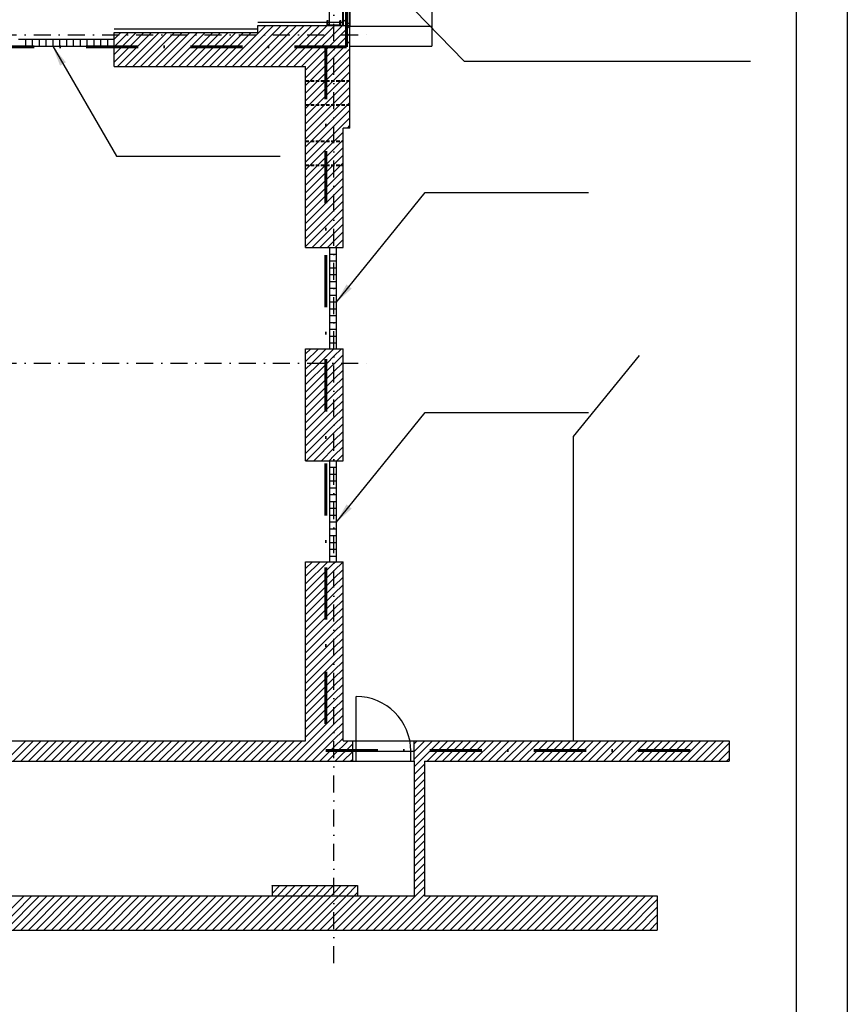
# Model space of a CAD drawing. Header units: millimetres. Extents: x 2886542 to 7567581, y -792623 to 134766.
# Tile 227 of 256: x 4802816 to 4814929, y -362280 to -347867. Entities that reach past the tile are written whole.
import ezdxf

# ---------------------------------------------------------------- set-up
doc = ezdxf.new("R2010")
doc.units = ezdxf.units.MM
for name, pattern in [('DASHDOT', [1, 0.5, -0.25, 0, -0.25]), ('DASHDOTX2', [50.8, 25.4, -12.7, 0, -12.7]), ('DASHED', [0.75, 0.5, -0.25])]:
    doc.linetypes.add(name, pattern=pattern)
for name, color, linetype, lineweight in [('CKPROSTUPY_NADROVINOU', 7, 'DASHDOT', 25), ('IN_NS_TLUSTA', 1, 'Continuous', 40), ('Text obecně', 7, 'Continuous', 25)]:
    doc.layers.add(name, color=color, linetype=linetype, lineweight=lineweight)
doc.layers.add('IN_NS_VYPLNE OTVORU', color=16, linetype='Continuous')
doc.layers.add('požárničina', color=10, linetype='Continuous')
doc.styles.add('ROMANT', font='romant')
doc.linetypes.add('HRANICE2', pattern='A,6.35,-2.54,[132,ltypeshp.shx,S=2.54,R=0,X=-2.54,Y=0],-2.54,25.4', length=36.83)
doc.dimstyles.new('úhlová', dxfattribs={"dimscale": 0.2, "dimtxt": 2.5, "dimasz": 1.5, "dimexe": 0, "dimexo": 3, "dimgap": 1, "dimtad": 1, "dimdec": 0, "dimzin": 0, "dimdsep": 46, "dimtxsty": 'ROMANT', "dimcen": 5, "dimclrd": 256, "dimclre": 256, "dimclrt": 7, "dimadec": 1, "dimazin": 0, "dimtfac": 1, "dimtdec": 0, "dimtix": 1, "dimtmove": 2, "dimatfit": 3, "dimfxl": 0, "dimtvp": 2, "dimtolj": 1, "dimtzin": 0, "dimarcsym": 0})

msp = doc.modelspace()

# ---------------------------------------------------------------- linework, layer by layer
at = {"layer": 'CKPROSTUPY_NADROVINOU', "color": 0, "ltscale": 500}
for p, q in [((4807415.4, -361679.5), (4807415.4, -334462.1)), ((4743509.4, -348088.4), (4807982.6, -348088.4)), ((4743509.4, -352893.4), (4807982.6, -352893.4))]:
    msp.add_line(p, q, dxfattribs=at)
at = {"layer": 'IN_NS_TLUSTA', "color": 0}
for p, q in [((4807550.4, -347953.4), (4807550.4, -347183.4)), ((4807650.4, -347953.4), (4807650.4, -347183.4))]:
    msp.add_line(p, q, dxfattribs=at)
at = {"layer": 'IN_NS_TLUSTA', "color": 0, "linetype": 'DASHED', "ltscale": 100}
for p, q in [((4807000.4, -348761.6, -162), (4807650.4, -348761.6)), ((4807000.4, -349111.6, -162), (4807650.4, -349111.6)), ((4807000.4, -349646.6, -162), (4807550.4, -349646.6, -162)), ((4807000.4, -349996.6, -162), (4807550.4, -349996.6, -162))]:
    msp.add_line(p, q, dxfattribs=at)
at = {"layer": 'IN_NS_VYPLNE OTVORU', "color": 0}
for p, q in [((4808850.4, -345093.4), (4808850.4, -348253.4)), ((4807350.4, -347953.4), (4807350.4, -347233.4)), ((4807315.4, -347953.4), (4807315.4, -347878.4)), ((4807315.4, -347878.4), (4807320.9, -347878.4)), ((4807315.4, -347953.4), (4807315.4, -347878.4)), ((4807315.4, -347878.4), (4807320.9, -347878.4)), ((4807320.9, -347878.4), (4807323.2, -347878.8)), ((4807320.9, -347878.4), (4807323.2, -347878.8)), ((4807323.2, -347878.8), (4807325.1, -347880.1)), ((4807323.2, -347878.8), (4807325.1, -347880.1)), ((4807325.1, -347880.1), (4807326.4, -347882.1)), ((4807325.1, -347880.1), (4807326.4, -347882.1)), ((4807326.4, -347882.1), (4807326.9, -347884.4)), ((4807326.4, -347882.1), (4807326.9, -347884.4)), ((4807326.9, -347933.4), (4807326.9, -347884.4)), ((4807326.9, -347933.4), (4807326.9, -347884.4)), ((4807503.9, -347884.4), (4807504.4, -347882.1)), ((4807503.9, -347884.4), (4807504.4, -347882.1)), ((4807503.9, -347933.4), (4807503.9, -347884.4)), ((4807503.9, -347933.4), (4807503.9, -347884.4)), ((4807515.4, -347940), (4807503.9, -347928.5)), ((4807504.4, -347882.1), (4807505.7, -347880.1)), ((4807504.4, -347882.1), (4807505.7, -347880.1)), ((4807505.7, -347880.1), (4807507.6, -347878.8)), ((4807505.7, -347880.1), (4807507.6, -347878.8)), ((4807507.6, -347878.8), (4807509.9, -347878.4)), ((4807507.6, -347878.8), (4807509.9, -347878.4)), ((4807509.9, -347878.4), (4807515.4, -347878.4)), ((4807509.9, -347878.4), (4807515.4, -347878.4)), ((4807515.4, -347953.4), (4807515.4, -347878.4)), ((4807515.4, -347953.4), (4807515.4, -347878.4)), ((4807550.4, -347878), (4807578.4, -347878)), ((4807578.4, -347878), (4807602.2, -347836.7)), ((4807602.2, -347919.2), (4807578.4, -347878)), ((4807582.5, -347953.4), (4807602.2, -347919.2)), ((4807602.2, -347919.2), (4807649.8, -347919.2)), ((4807649.8, -347919.2), (4807650.4, -347918.2)), ((4807650.4, -347920.3), (4807649.8, -347919.2)), ((4804200.4, -348553.4), (4804200.4, -348053.4)), ((4804200.4, -348053.4), (4806300.4, -348053.4)), ((4804262.8, -348088.4), (4804297.8, -348053.4)), ((4804375.1, -348088.4), (4804410.1, -348053.4)), ((4804487.3, -348088.4), (4804522.3, -348053.4)), ((4804599.6, -348088.4), (4804634.6, -348053.4)), ((4804711.9, -348088.4), (4804746.9, -348053.4)), ((4804824.1, -348088.4), (4804859.1, -348053.4)), ((4804936.4, -348088.4), (4804971.4, -348053.4)), ((4805048.6, -348088.4), (4805083.6, -348053.4)), ((4805160.9, -348088.4), (4805195.9, -348053.4)), ((4805273.1, -348088.4), (4805308.1, -348053.4)), ((4805385.4, -348088.4), (4805420.4, -348053.4)), ((4805497.6, -348088.4), (4805532.6, -348053.4)), ((4805609.9, -348088.4), (4805644.9, -348053.4)), ((4805722.1, -348088.4), (4805757.1, -348053.4)), ((4805834.4, -348088.4), (4805869.4, -348053.4)), ((4805946.6, -348088.4), (4805981.6, -348053.4)), ((4806058.9, -348088.4), (4806093.9, -348053.4)), ((4806171.1, -348088.4), (4806206.1, -348053.4)), ((4806283.4, -348088.4), (4806418.4, -347953.4)), ((4806300.4, -348053.4), (4806300.4, -347953.4)), ((4806300.4, -347953.4), (4807650.4, -347953.4)), ((4806300.4, -347959.1), (4806306.1, -347953.4)), ((4806395.7, -348088.4), (4806530.7, -347953.4)), ((4806507.9, -348088.4), (4806642.9, -347953.4)), ((4806620.2, -348088.4), (4806755.2, -347953.4)), ((4806732.4, -348088.4), (4806867.4, -347953.4)), ((4806844.7, -348088.4), (4806979.7, -347953.4)), ((4806956.9, -348088.4), (4807091.9, -347953.4)), ((4807069.2, -348088.4), (4807204.2, -347953.4)), ((4807181.4, -348088.4), (4807316.4, -347953.4)), ((4807293.7, -348088.4), (4807415.4, -347966.7)), ((4807315.4, -347953.4), (4807515.4, -347953.4)), ((4807315.4, -347953.4), (4807515.4, -347953.4)), ((4807326.9, -347933.4), (4807327.8, -347937.8)), ((4807326.9, -347933.4), (4807327.8, -347937.8)), ((4807334, -347944), (4807338.4, -347944.9)), ((4807334, -347944), (4807338.4, -347944.9)), ((4807338.4, -347944.9), (4807492.4, -347944.9)), ((4807338.4, -347944.9), (4807492.4, -347944.9)), ((4807415.4, -347966.7), (4807428.7, -347953.4)), ((4807415.4, -348078.9), (4807540.9, -347953.4)), ((4807492.4, -347944.9), (4807496.8, -347944)), ((4807492.4, -347944.9), (4807496.8, -347944)), ((4807503, -347937.8), (4807503.9, -347933.4)), ((4807503, -347937.8), (4807503.9, -347933.4)), ((4807518.2, -348088.4), (4807650.4, -347956.2)), ((4807630.4, -348088.4), (4807650.4, -348068.4)), ((4807650.4, -349453.4), (4807650.4, -347953.4)), ((4807650.4, -347963.4), (4808850.4, -347963.4)), ((4807650.4, -347963.4), (4808850.4, -347963.4)), ((4802800.4, -348153.4), (4804200.4, -348153.4)), ((4802900.4, -348153.4), (4802900.4, -348253.4)), ((4803000.4, -348153.4), (4803000.4, -348253.4)), ((4803100.4, -348153.4), (4803100.4, -348253.4)), ((4803200.4, -348153.4), (4803200.4, -348253.4)), ((4803300.4, -348153.4), (4803300.4, -348253.4)), ((4803400.4, -348153.4), (4803400.4, -348253.4)), ((4803500.4, -348153.4), (4803500.4, -348253.4)), ((4803600.4, -348153.4), (4803600.4, -348253.4)), ((4803700.4, -348153.4), (4803700.4, -348253.4)), ((4803800.4, -348153.4), (4803800.4, -348253.4)), ((4803900.4, -348153.4), (4803900.4, -348253.4)), ((4804000.4, -348153.4), (4804000.4, -348253.4)), ((4804100.4, -348153.4), (4804100.4, -348253.4)), ((4804200.4, -348150.8), (4804262.8, -348088.4)), ((4804200.4, -348263.1), (4804375.1, -348088.4)), ((4804200.4, -348375.3), (4804487.3, -348088.4)), ((4804200.4, -348487.6), (4804599.6, -348088.4)), ((4804246.9, -348553.4), (4804711.9, -348088.4)), ((4804359.1, -348553.4), (4804824.1, -348088.4)), ((4804471.4, -348553.4), (4804936.4, -348088.4)), ((4804583.6, -348553.4), (4805048.6, -348088.4)), ((4804695.9, -348553.4), (4805160.9, -348088.4)), ((4804808.1, -348553.4), (4805273.1, -348088.4)), ((4804920.4, -348553.4), (4805385.4, -348088.4)), ((4805032.6, -348553.4), (4805497.6, -348088.4)), ((4805144.9, -348553.4), (4805609.9, -348088.4)), ((4805257.1, -348553.4), (4805722.1, -348088.4)), ((4805369.4, -348553.4), (4805834.4, -348088.4)), ((4805481.6, -348553.4), (4805946.6, -348088.4)), ((4805593.9, -348553.4), (4806058.9, -348088.4)), ((4805706.1, -348553.4), (4806171.1, -348088.4)), ((4805818.4, -348553.4), (4806283.4, -348088.4)), ((4805930.7, -348553.4), (4806395.7, -348088.4)), ((4806042.9, -348553.4), (4806507.9, -348088.4)), ((4806155.2, -348553.4), (4806620.2, -348088.4)), ((4806267.4, -348553.4), (4806732.4, -348088.4)), ((4806379.7, -348553.4), (4806844.7, -348088.4)), ((4806491.9, -348553.4), (4806956.9, -348088.4)), ((4806604.2, -348553.4), (4807069.2, -348088.4)), ((4806716.4, -348553.4), (4807181.4, -348088.4)), ((4806828.7, -348553.4), (4807293.7, -348088.4)), ((4806940.9, -348553.4), (4807405.9, -348088.4)), ((4807000.4, -348606.2), (4807415.4, -348191.2)), ((4807405.9, -348088.4), (4807415.4, -348078.9)), ((4807415.4, -348191.2), (4807518.2, -348088.4)), ((4807415.4, -348303.4), (4807630.4, -348088.4)), ((4807415.4, -348415.7), (4807650.4, -348180.7)), ((4802800.4, -348253.4), (4804200.4, -348253.4)), ((4807000.4, -348718.4), (4807415.4, -348303.4)), ((4807415.4, -348527.9), (4807650.4, -348292.9)), ((4807650.4, -348253.4), (4808850.4, -348253.4)), ((4807000.4, -348830.7), (4807415.4, -348415.7)), ((4807415.4, -348640.2), (4807650.4, -348405.2)), ((4804200.4, -348553.4), (4807000.4, -348553.4)), ((4807000.4, -348942.9), (4807415.4, -348527.9)), ((4807000.4, -351203.4), (4807000.4, -348553.4)), ((4807000.4, -349055.2), (4807415.4, -348640.2)), ((4807415.4, -348752.4), (4807650.4, -348517.4)), ((4807415.4, -348864.7), (4807650.4, -348629.7)), ((4807000.4, -349167.4), (4807415.4, -348752.4)), ((4807415.4, -348976.9), (4807650.4, -348741.9)), ((4807000.4, -349279.7), (4807415.4, -348864.7)), ((4807415.4, -349089.2), (4807650.4, -348854.2)), ((4807000.4, -349391.9), (4807415.4, -348976.9)), ((4807415.4, -349201.4), (4807650.4, -348966.4)), ((4807415.4, -349313.7), (4807650.4, -349078.7)), ((4807000.4, -349504.2), (4807415.4, -349089.2)), ((4807000.4, -349616.4), (4807415.4, -349201.4)), ((4807415.4, -349425.9), (4807650.4, -349190.9)), ((4807000.4, -349728.7), (4807415.4, -349313.7)), ((4807415.4, -349538.2), (4807650.4, -349303.2)), ((4807000.4, -349840.9), (4807415.4, -349425.9)), ((4807550.4, -351203.4), (4807550.4, -349453.4)), ((4807650.4, -349453.4), (4807550.4, -349453.4)), ((4807612.5, -349453.4), (4807650.4, -349415.4)), ((4807000.4, -349953.2), (4807415.4, -349538.2)), ((4807000.4, -350065.4), (4807415.4, -349650.5)), ((4807415.4, -349650.5), (4807550.4, -349515.4)), ((4807415.4, -349762.7), (4807550.4, -349627.7)), ((4807000.4, -350177.7), (4807415.4, -349762.7)), ((4807415.4, -349875), (4807550.4, -349740)), ((4807000.4, -350290), (4807415.4, -349875)), ((4807415.4, -349987.2), (4807550.4, -349852.2)), ((4807000.4, -350402.2), (4807415.4, -349987.2)), ((4807415.4, -350099.5), (4807550.4, -349964.5)), ((4807415.4, -350211.7), (4807550.4, -350076.7)), ((4807000.4, -350514.5), (4807415.4, -350099.5)), ((4807000.4, -350626.7), (4807415.4, -350211.7)), ((4807415.4, -350324), (4807550.4, -350189)), ((4807000.4, -350739), (4807415.4, -350324)), ((4807415.4, -350436.2), (4807550.4, -350301.2)), ((4807000.4, -350851.2), (4807415.4, -350436.2)), ((4807415.4, -350548.5), (4807550.4, -350413.5)), ((4807000.4, -350963.5), (4807415.4, -350548.5)), ((4807000.4, -351075.7), (4807415.4, -350660.7)), ((4807415.4, -350660.7), (4807550.4, -350525.7)), ((4807415.4, -350773), (4807550.4, -350638)), ((4807000.4, -351188), (4807415.4, -350773)), ((4807415.4, -350885.2), (4807550.4, -350750.2)), ((4807097.3, -351203.4), (4807415.4, -350885.2)), ((4807415.4, -350997.5), (4807550.4, -350862.5)), ((4807209.5, -351203.4), (4807415.4, -350997.5)), ((4807415.4, -351109.7), (4807550.4, -350974.7)), ((4807434, -351203.4), (4807550.4, -351087)), ((4807000.4, -351203.4), (4807550.4, -351203.4)), ((4807321.8, -351203.4), (4807415.4, -351109.7)), ((4807350.4, -351203.4), (4807350.4, -352683.4)), ((4807450.4, -351203.4), (4807450.4, -352683.4)), ((4807546.3, -351203.4), (4807550.4, -351199.2)), ((4807450.4, -351303.4), (4807350.4, -351303.4)), ((4807450.4, -351403.4), (4807350.4, -351403.4)), ((4807450.4, -351503.4), (4807350.4, -351503.4)), ((4807450.4, -351603.4), (4807350.4, -351603.4)), ((4807450.4, -351703.4), (4807350.4, -351703.4)), ((4807450.4, -351803.4), (4807350.4, -351803.4)), ((4807450.4, -351903.4), (4807350.4, -351903.4)), ((4807450.4, -352003.4), (4807350.4, -352003.4)), ((4807450.4, -352103.4), (4807350.4, -352103.4)), ((4807450.4, -352203.4), (4807350.4, -352203.4)), ((4807450.4, -352303.4), (4807350.4, -352303.4)), ((4807450.4, -352403.4), (4807350.4, -352403.4)), ((4807450.4, -352503.4), (4807350.4, -352503.4)), ((4807000.4, -352683.4), (4807550.4, -352683.4)), ((4807000.4, -354323.4), (4807000.4, -352683.4)), ((4807000.4, -352759.5), (4807076.6, -352683.4)), ((4807000.4, -352871.8), (4807188.8, -352683.4)), ((4807091.1, -352893.4), (4807301.1, -352683.4)), ((4807203.3, -352893.4), (4807413.3, -352683.4)), ((4807450.4, -352603.4), (4807350.4, -352603.4)), ((4807415.4, -352793.5), (4807525.6, -352683.4)), ((4807550.4, -354323.4), (4807550.4, -352683.4)), ((4807315.6, -352893.4), (4807415.4, -352793.5)), ((4807427.8, -352893.4), (4807550.4, -352770.8)), ((4810920.4, -353970.9), (4811890, -352784.4)), ((4807000.4, -352984), (4807091.1, -352893.4)), ((4807000.4, -353096.3), (4807203.3, -352893.4)), ((4807000.4, -353208.5), (4807315.6, -352893.4)), ((4807000.4, -353320.8), (4807415.4, -352905.8)), ((4807415.4, -352905.8), (4807427.8, -352893.4)), ((4807415.4, -353018), (4807540.1, -352893.4)), ((4807540.1, -352893.4), (4807550.4, -352883)), ((4807000.4, -353433), (4807415.4, -353018)), ((4807415.4, -353130.3), (4807550.4, -352995.3)), ((4807415.4, -353242.6), (4807550.4, -353107.6)), ((4807000.4, -353545.3), (4807415.4, -353130.3)), ((4807000.4, -353657.6), (4807415.4, -353242.6)), ((4807415.4, -353354.8), (4807550.4, -353219.8)), ((4807000.4, -353769.8), (4807415.4, -353354.8)), ((4807415.4, -353467.1), (4807550.4, -353332.1)), ((4807000.4, -353882.1), (4807415.4, -353467.1)), ((4807415.4, -353579.3), (4807550.4, -353444.3)), ((4807000.4, -353994.3), (4807415.4, -353579.3)), ((4807000.4, -354106.6), (4807415.4, -353691.6)), ((4807415.4, -353691.6), (4807550.4, -353556.6)), ((4807415.4, -353803.8), (4807550.4, -353668.8)), ((4807000.4, -354218.8), (4807415.4, -353803.8)), ((4807415.4, -353916.1), (4807550.4, -353781.1)), ((4807008.1, -354323.4), (4807415.4, -353916.1)), ((4807415.4, -354028.3), (4807550.4, -353893.3)), ((4810920.4, -358423.4), (4810920.4, -353970.9)), ((4807120.3, -354323.4), (4807415.4, -354028.3)), ((4807415.4, -354140.6), (4807550.4, -354005.6)), ((4807415.4, -354252.8), (4807550.4, -354117.8)), ((4807232.6, -354323.4), (4807415.4, -354140.6)), ((4807344.9, -354323.4), (4807415.4, -354252.8)), ((4807457.1, -354323.4), (4807550.4, -354230.1)), ((4807000.4, -354323.4), (4807550.4, -354323.4)), ((4807350.4, -354323.4), (4807350.4, -355803.4)), ((4807450.4, -354323.4), (4807450.4, -355803.4)), ((4807450.4, -354423.4), (4807350.4, -354423.4)), ((4807450.4, -354523.4), (4807350.4, -354523.4)), ((4807450.4, -354623.4), (4807350.4, -354623.4)), ((4807450.4, -354723.4), (4807350.4, -354723.4)), ((4807450.4, -354823.4), (4807350.4, -354823.4)), ((4807450.4, -354923.4), (4807350.4, -354923.4)), ((4807450.4, -355023.4), (4807350.4, -355023.4)), ((4807450.4, -355123.4), (4807350.4, -355123.4)), ((4807450.4, -355223.4), (4807350.4, -355223.4)), ((4807450.4, -355323.4), (4807350.4, -355323.4)), ((4807450.4, -355423.4), (4807350.4, -355423.4)), ((4807450.4, -355523.4), (4807350.4, -355523.4)), ((4807450.4, -355623.4), (4807350.4, -355623.4)), ((4807000.4, -355803.4), (4807550.4, -355803.4)), ((4807000.4, -358423.4), (4807000.4, -355803.4)), ((4807000.4, -355902.6), (4807099.6, -355803.4)), ((4807000.4, -356014.9), (4807211.9, -355803.4)), ((4807000.4, -356127.1), (4807324.1, -355803.4)), ((4807000.4, -356239.4), (4807415.4, -355824.4)), ((4807450.4, -355723.4), (4807350.4, -355723.4)), ((4807415.4, -355824.4), (4807436.4, -355803.4)), ((4807415.4, -355936.6), (4807548.7, -355803.4)), ((4807550.4, -358423.4), (4807550.4, -355803.4)), ((4807000.4, -356351.6), (4807415.4, -355936.6)), ((4807415.4, -356048.9), (4807550.4, -355913.9)), ((4807000.4, -356463.9), (4807415.4, -356048.9)), ((4807415.4, -356161.1), (4807550.4, -356026.1)), ((4807415.4, -356273.4), (4807550.4, -356138.4)), ((4807000.4, -356576.1), (4807415.4, -356161.1)), ((4807000.4, -356688.4), (4807415.4, -356273.4)), ((4807415.4, -356385.6), (4807550.4, -356250.6)), ((4807000.4, -356800.6), (4807415.4, -356385.6)), ((4807415.4, -356497.9), (4807550.4, -356362.9)), ((4807000.4, -356912.9), (4807415.4, -356497.9)), ((4807415.4, -356610.1), (4807550.4, -356475.1)), ((4807000.4, -357025.1), (4807415.4, -356610.1)), ((4807415.4, -356722.4), (4807550.4, -356587.4)), ((4807415.4, -356834.7), (4807550.4, -356699.7)), ((4807000.4, -357137.4), (4807415.4, -356722.4)), ((4807000.4, -357249.7), (4807415.4, -356834.7)), ((4807415.4, -356946.9), (4807550.4, -356811.9)), ((4807000.4, -357361.9), (4807415.4, -356946.9)), ((4807415.4, -357059.2), (4807550.4, -356924.2)), ((4807000.4, -357474.2), (4807415.4, -357059.2)), ((4807415.4, -357171.4), (4807550.4, -357036.4)), ((4807415.4, -357283.7), (4807550.4, -357148.7)), ((4807000.4, -357586.4), (4807415.4, -357171.4)), ((4807000.4, -357698.7), (4807415.4, -357283.7)), ((4807415.4, -357395.9), (4807550.4, -357260.9)), ((4807000.4, -357810.9), (4807415.4, -357395.9)), ((4807415.4, -357508.2), (4807550.4, -357373.2)), ((4807000.4, -357923.2), (4807415.4, -357508.2)), ((4807415.4, -357620.4), (4807550.4, -357485.4)), ((4807000.4, -358035.4), (4807415.4, -357620.4)), ((4807415.4, -357732.7), (4807550.4, -357597.7)), ((4807415.4, -357844.9), (4807550.4, -357709.9)), ((4807000.4, -358147.7), (4807415.4, -357732.7)), ((4807000.4, -358259.9), (4807415.4, -357844.9)), ((4807415.4, -357957.2), (4807550.4, -357822.2)), ((4807740.4, -358573.4), (4807740.4, -357773.4)), ((4807000.4, -358372.2), (4807415.4, -357957.2)), ((4807415.4, -358069.4), (4807550.4, -357934.4)), ((4806761.5, -358723.4), (4807415.4, -358069.4)), ((4807415.4, -358181.7), (4807550.4, -358046.7)), ((4807415.4, -358293.9), (4807550.4, -358158.9)), ((4806873.7, -358723.4), (4807415.4, -358181.7)), ((4806986, -358723.4), (4807415.4, -358293.9)), ((4807415.4, -358406.2), (4807550.4, -358271.2)), ((4800000.4, -358423.4), (4807000.4, -358423.4)), ((4802608.1, -358723.4), (4802908.1, -358423.4)), ((4802720.3, -358723.4), (4803020.3, -358423.4)), ((4802832.6, -358723.4), (4803132.6, -358423.4)), ((4802944.9, -358723.4), (4803244.9, -358423.4)), ((4803057.1, -358723.4), (4803357.1, -358423.4)), ((4803169.4, -358723.4), (4803469.4, -358423.4)), ((4803281.6, -358723.4), (4803581.6, -358423.4)), ((4803393.9, -358723.4), (4803693.9, -358423.4)), ((4803506.1, -358723.4), (4803806.1, -358423.4)), ((4803618.4, -358723.4), (4803918.4, -358423.4)), ((4803730.6, -358723.4), (4804030.6, -358423.4)), ((4803842.9, -358723.4), (4804142.9, -358423.4)), ((4803955.1, -358723.4), (4804255.1, -358423.4)), ((4804067.4, -358723.4), (4804367.4, -358423.4)), ((4804179.6, -358723.4), (4804479.6, -358423.4)), ((4804291.9, -358723.4), (4804591.9, -358423.4)), ((4804404.1, -358723.4), (4804704.1, -358423.4)), ((4804516.4, -358723.4), (4804816.4, -358423.4)), ((4804628.7, -358723.4), (4804928.7, -358423.4)), ((4804740.9, -358723.4), (4805040.9, -358423.4)), ((4804853.2, -358723.4), (4805153.2, -358423.4)), ((4804965.4, -358723.4), (4805265.4, -358423.4)), ((4805077.7, -358723.4), (4805377.7, -358423.4)), ((4805189.9, -358723.4), (4805489.9, -358423.4)), ((4805302.2, -358723.4), (4805602.2, -358423.4)), ((4805414.4, -358723.4), (4805714.4, -358423.4)), ((4805526.7, -358723.4), (4805826.7, -358423.4)), ((4805638.9, -358723.4), (4805938.9, -358423.4)), ((4805751.2, -358723.4), (4806051.2, -358423.4)), ((4805863.4, -358723.4), (4806163.4, -358423.4)), ((4805975.7, -358723.4), (4806275.7, -358423.4)), ((4806087.9, -358723.4), (4806387.9, -358423.4)), ((4806200.2, -358723.4), (4806500.2, -358423.4)), ((4806312.5, -358723.4), (4806612.5, -358423.4)), ((4806424.7, -358723.4), (4806724.7, -358423.4)), ((4806537, -358723.4), (4806837, -358423.4)), ((4806649.2, -358723.4), (4806949.2, -358423.4)), ((4807098.2, -358723.4), (4807415.4, -358406.2)), ((4807415.4, -358518.5), (4807550.4, -358383.5)), ((4807415.4, -358630.7), (4807622.7, -358423.4)), ((4807550.4, -358423.4), (4807690.4, -358423.4)), ((4807690.4, -358723.4), (4807690.4, -358423.4)), ((4808590.4, -358723.4), (4808590.4, -358423.4)), ((4808590.4, -358423.4), (4813200.4, -358423.4)), ((4808590.4, -358466), (4808633, -358423.4)), ((4808590.4, -358578.2), (4808745.3, -358423.4)), ((4808590.4, -358690.5), (4808857.5, -358423.4)), ((4808590.4, -358802.7), (4808969.8, -358423.4)), ((4808782, -358723.4), (4809082, -358423.4)), ((4808894.3, -358723.4), (4809194.3, -358423.4)), ((4809006.5, -358723.4), (4809306.5, -358423.4)), ((4809118.8, -358723.4), (4809418.8, -358423.4)), ((4809231, -358723.4), (4809531, -358423.4)), ((4809343.3, -358723.4), (4809643.3, -358423.4)), ((4809455.5, -358723.4), (4809755.5, -358423.4)), ((4809567.8, -358723.4), (4809867.8, -358423.4)), ((4809680, -358723.4), (4809980, -358423.4)), ((4809792.3, -358723.4), (4810092.3, -358423.4)), ((4809904.6, -358723.4), (4810204.6, -358423.4)), ((4810016.8, -358723.4), (4810316.8, -358423.4)), ((4810129.1, -358723.4), (4810429.1, -358423.4)), ((4810241.3, -358723.4), (4810541.3, -358423.4)), ((4810353.6, -358723.4), (4810653.6, -358423.4)), ((4810465.8, -358723.4), (4810765.8, -358423.4)), ((4810578.1, -358723.4), (4810878.1, -358423.4)), ((4810690.3, -358723.4), (4810990.3, -358423.4)), ((4810802.6, -358723.4), (4811102.6, -358423.4)), ((4810914.8, -358723.4), (4811214.8, -358423.4)), ((4811027.1, -358723.4), (4811327.1, -358423.4)), ((4811139.3, -358723.4), (4811439.3, -358423.4)), ((4811251.6, -358723.4), (4811551.6, -358423.4)), ((4811363.8, -358723.4), (4811663.8, -358423.4)), ((4811476.1, -358723.4), (4811776.1, -358423.4)), ((4811588.4, -358723.4), (4811888.4, -358423.4)), ((4811700.6, -358723.4), (4812000.6, -358423.4)), ((4811812.9, -358723.4), (4812112.9, -358423.4)), ((4811925.1, -358723.4), (4812225.1, -358423.4)), ((4812037.4, -358723.4), (4812337.4, -358423.4)), ((4812149.6, -358723.4), (4812449.6, -358423.4)), ((4812261.9, -358723.4), (4812561.9, -358423.4)), ((4812374.1, -358723.4), (4812674.1, -358423.4)), ((4812486.4, -358723.4), (4812786.4, -358423.4)), ((4812598.6, -358723.4), (4812898.6, -358423.4)), ((4812710.9, -358723.4), (4813010.9, -358423.4)), ((4812823.1, -358723.4), (4813123.1, -358423.4)), ((4807210.5, -358723.4), (4807415.4, -358518.5)), ((4807435, -358723.4), (4807690.4, -358468)), ((4807547.2, -358723.4), (4807690.4, -358580.2)), ((4807690.4, -358573.4), (4808590.4, -358573.4)), ((4807740.4, -358723.4), (4807740.4, -358573.4)), ((4808540.4, -358723.4), (4808540.4, -358573.4)), ((4812935.4, -358723.4), (4813200.4, -358458.4)), ((4813047.6, -358723.4), (4813200.4, -358570.6)), ((4798590.4, -358723.4), (4807690.4, -358723.4)), ((4807322.7, -358723.4), (4807415.4, -358630.7)), ((4807659.5, -358723.4), (4807690.4, -358692.5)), ((4807690.4, -358723.4), (4808590.4, -358723.4)), ((4808590.4, -358723.4), (4808590.4, -360693.4)), ((4808740.4, -358723.4), (4813200.4, -358723.4)), ((4808740.4, -358723.4), (4808740.4, -360693.4)), ((4813159.9, -358723.4), (4813200.4, -358682.9)), ((4808590.4, -358915), (4808740.4, -358765)), ((4808590.4, -359027.3), (4808740.4, -358877.3)), ((4808590.4, -359139.5), (4808740.4, -358989.5)), ((4808590.4, -359251.8), (4808740.4, -359101.8)), ((4808590.4, -359364), (4808740.4, -359214)), ((4808590.4, -359476.3), (4808740.4, -359326.3)), ((4808590.4, -359588.5), (4808740.4, -359438.5)), ((4808590.4, -359700.8), (4808740.4, -359550.8)), ((4808590.4, -359813), (4808740.4, -359663)), ((4808590.4, -359925.3), (4808740.4, -359775.3)), ((4808590.4, -360037.5), (4808740.4, -359887.5)), ((4808590.4, -360149.8), (4808740.4, -359999.8)), ((4808590.4, -360262), (4808740.4, -360112)), ((4808590.4, -360374.3), (4808740.4, -360224.3)), ((4808590.4, -360486.5), (4808740.4, -360336.5)), ((4808590.4, -360598.8), (4808740.4, -360448.8)), ((4806510.4, -360543.4), (4807760.4, -360543.4)), ((4806510.4, -360543.4), (4806510.4, -360693.4)), ((4806510.4, -360546), (4806513, -360543.4)), ((4806510.4, -360658.2), (4806625.3, -360543.4)), ((4806587.5, -360693.4), (4806737.5, -360543.4)), ((4806699.8, -360693.4), (4806849.8, -360543.4)), ((4806812, -360693.4), (4806962, -360543.4)), ((4806924.3, -360693.4), (4807074.3, -360543.4)), ((4807036.5, -360693.4), (4807186.5, -360543.4)), ((4807148.8, -360693.4), (4807298.8, -360543.4)), ((4807261, -360693.4), (4807411, -360543.4)), ((4807415.4, -360651.3), (4807523.3, -360543.4)), ((4807485.5, -360693.4), (4807635.5, -360543.4)), ((4807597.8, -360693.4), (4807747.8, -360543.4)), ((4807760.4, -360543.4), (4807760.4, -360693.4)), ((4808108.1, -361193.4), (4808740.4, -360561)), ((4801110.4, -360693.4), (4806510.4, -360693.4)), ((4802383.2, -361193.4), (4802883.2, -360693.4)), ((4802495.4, -361193.4), (4802995.4, -360693.4)), ((4802607.7, -361193.4), (4803107.7, -360693.4)), ((4802719.9, -361193.4), (4803219.9, -360693.4)), ((4802832.2, -361193.4), (4803332.2, -360693.4)), ((4802944.4, -361193.4), (4803444.4, -360693.4)), ((4803056.7, -361193.4), (4803556.7, -360693.4)), ((4803168.9, -361193.4), (4803668.9, -360693.4)), ((4803281.2, -361193.4), (4803781.2, -360693.4)), ((4803393.4, -361193.4), (4803893.4, -360693.4)), ((4803505.7, -361193.4), (4804005.7, -360693.4)), ((4803617.9, -361193.4), (4804117.9, -360693.4)), ((4803730.2, -361193.4), (4804230.2, -360693.4)), ((4803842.5, -361193.4), (4804342.5, -360693.4)), ((4803954.7, -361193.4), (4804454.7, -360693.4)), ((4804067, -361193.4), (4804567, -360693.4)), ((4804179.2, -361193.4), (4804679.2, -360693.4)), ((4804291.5, -361193.4), (4804791.5, -360693.4)), ((4804403.7, -361193.4), (4804903.7, -360693.4)), ((4804516, -361193.4), (4805016, -360693.4)), ((4804628.2, -361193.4), (4805128.2, -360693.4)), ((4804740.5, -361193.4), (4805240.5, -360693.4)), ((4804852.7, -361193.4), (4805352.7, -360693.4)), ((4804965, -361193.4), (4805465, -360693.4)), ((4805077.2, -361193.4), (4805577.2, -360693.4)), ((4805189.5, -361193.4), (4805689.5, -360693.4)), ((4805301.7, -361193.4), (4805801.7, -360693.4)), ((4805414, -361193.4), (4805914, -360693.4)), ((4805526.2, -361193.4), (4806026.2, -360693.4)), ((4805638.5, -361193.4), (4806138.5, -360693.4)), ((4805750.8, -361193.4), (4806250.8, -360693.4)), ((4805863, -361193.4), (4806363, -360693.4)), ((4805975.3, -361193.4), (4806475.3, -360693.4)), ((4806087.5, -361193.4), (4806587.5, -360693.4)), ((4806199.8, -361193.4), (4806699.8, -360693.4)), ((4806312, -361193.4), (4806812, -360693.4)), ((4806424.3, -361193.4), (4806924.3, -360693.4)), ((4806536.5, -361193.4), (4807036.5, -360693.4)), ((4806648.8, -361193.4), (4807148.8, -360693.4)), ((4806761, -361193.4), (4807261, -360693.4)), ((4806873.3, -361193.4), (4807373.3, -360693.4)), ((4807373.3, -360693.4), (4807415.4, -360651.3)), ((4807415.4, -360763.5), (4807485.5, -360693.4)), ((4807415.4, -360875.8), (4807597.8, -360693.4)), ((4807415.4, -360988), (4807710, -360693.4)), ((4807415.4, -361100.3), (4807822.3, -360693.4)), ((4807434.6, -361193.4), (4807934.6, -360693.4)), ((4807546.8, -361193.4), (4808046.8, -360693.4)), ((4807659.1, -361193.4), (4808159.1, -360693.4)), ((4807710, -360693.4), (4807760.4, -360643)), ((4807760.4, -360693.4), (4808590.4, -360693.4)), ((4807771.3, -361193.4), (4808271.3, -360693.4)), ((4807883.6, -361193.4), (4808383.6, -360693.4)), ((4807995.8, -361193.4), (4808495.8, -360693.4)), ((4808220.3, -361193.4), (4808740.4, -360673.3)), ((4808332.6, -361193.4), (4808832.6, -360693.4)), ((4808444.8, -361193.4), (4808944.8, -360693.4)), ((4808557.1, -361193.4), (4809057.1, -360693.4)), ((4808669.3, -361193.4), (4809169.3, -360693.4)), ((4808740.4, -360693.4), (4812146.8, -360693.4)), ((4808781.6, -361193.4), (4809281.6, -360693.4)), ((4808893.8, -361193.4), (4809393.8, -360693.4)), ((4809006.1, -361193.4), (4809506.1, -360693.4)), ((4809118.4, -361193.4), (4809618.4, -360693.4)), ((4809230.6, -361193.4), (4809730.6, -360693.4)), ((4809342.9, -361193.4), (4809842.9, -360693.4)), ((4809455.1, -361193.4), (4809955.1, -360693.4)), ((4809567.4, -361193.4), (4810067.4, -360693.4)), ((4809679.6, -361193.4), (4810179.6, -360693.4)), ((4809791.9, -361193.4), (4810291.9, -360693.4)), ((4809904.1, -361193.4), (4810404.1, -360693.4)), ((4810016.4, -361193.4), (4810516.4, -360693.4)), ((4810128.6, -361193.4), (4810628.6, -360693.4)), ((4810240.9, -361193.4), (4810740.9, -360693.4)), ((4810353.1, -361193.4), (4810853.1, -360693.4)), ((4810465.4, -361193.4), (4810965.4, -360693.4)), ((4810577.6, -361193.4), (4811077.6, -360693.4)), ((4810689.9, -361193.4), (4811189.9, -360693.4)), ((4810802.2, -361193.4), (4811302.2, -360693.4)), ((4810914.4, -361193.4), (4811414.4, -360693.4)), ((4811026.7, -361193.4), (4811526.7, -360693.4)), ((4811138.9, -361193.4), (4811638.9, -360693.4)), ((4811251.2, -361193.4), (4811751.2, -360693.4)), ((4811363.4, -361193.4), (4811863.4, -360693.4)), ((4811475.7, -361193.4), (4811975.7, -360693.4)), ((4811587.9, -361193.4), (4812087.9, -360693.4)), ((4811700.2, -361193.4), (4812146.8, -360746.8)), ((4806985.5, -361193.4), (4807415.4, -360763.5)), ((4807097.8, -361193.4), (4807415.4, -360875.8)), ((4811812.4, -361193.4), (4812146.8, -360859)), ((4807210, -361193.4), (4807415.4, -360988)), ((4811924.7, -361193.4), (4812146.8, -360971.3)), ((4807322.3, -361193.4), (4807415.4, -361100.3)), ((4812036.9, -361193.4), (4812146.8, -361083.6)), ((4781048.4, -361193.4), (4812146.8, -361193.4))]:
    msp.add_line(p, q, dxfattribs=at)
at = {"layer": 'IN_NS_VYPLNE OTVORU', "color": 0, "linetype": 'HRANICE2', "ltscale": 15}
for p, q in [((4806300.4, -347903.4), (4807550.4, -347903.4)), ((4804200.4, -348003.4), (4806300.4, -348003.4))]:
    msp.add_line(p, q, dxfattribs=at)
at = {"layer": 'IN_NS_VYPLNE OTVORU', "color": 0, "ltscale": 50}
msp.add_line((4807690.4, -358423.4), (4808590.4, -358423.4), dxfattribs=at)
at = {"layer": 'IN_NS_VYPLNE OTVORU', "color": 0, "lineweight": 30}
for p, q in [((4813200.4, -358423.4), (4813200.4, -358723.4)), ((4812146.8, -360693.4), (4812146.8, -361193.4))]:
    msp.add_line(p, q, dxfattribs=at)
at = {"layer": 'IN_NS_VYPLNE OTVORU', "color": 0, "ltscale": 2500}
msp.add_line((4742154.2, -360693.4), (4807982.6, -360693.4), dxfattribs=at)
at = {"layer": 'IN_NS_VYPLNE OTVORU', "color": 0}
for centre, radius, start, end in [((4807338.4, -347933.4), 11.5, 202.5, 247.5), ((4807338.4, -347933.4), 11.5, 202.5, 247.5), ((4807492.4, -347933.4), 11.5, 292.5, 337.5), ((4807492.4, -347933.4), 11.5, 292.5, 337.5), ((4807740.4, -358573.4), 800, 0, 90)]:
    msp.add_arc(centre, radius, start, end, dxfattribs=at)
at = {"layer": 'požárničina', "linetype": 'DASHDOTX2', "lineweight": 60, "ltscale": 30}
for p, q in [((4807599.9, -348266.5), (4807599.9, -338906.5)), ((4807599.9, -348266.5), (4799717.9, -348266.5)), ((4807295.2, -348266.5), (4807295.2, -358563.2)), ((4807295.2, -358563.2), (4813199.1, -358563.2))]:
    msp.add_line(p, q, dxfattribs=at)
at = {"layer": 'Text obecně'}
for p, q in [((4814929.4, -330115.8), (4814929.4, -374864.8)), ((4814179.4, -330865.8), (4814179.4, -374114.8)), ((4814179.4, -330865.8), (4814179.4, -374114.8)), ((4814179.4, -330865.8), (4814179.4, -374114.8))]:
    msp.add_line(p, q, dxfattribs=at)

# ---------------------------------------------------------------- leaders
at = {"layer": 'požárničina'}
for points in [[(4801749.1, -348056.7), (4803049.7, -346446.9), (4805443, -346446.9)], [(4807599.9, -346701.7), (4809319.3, -348472.2), (4813512, -348472.2)], [(4803299.1, -348256.7), (4804234.7, -349865.8), (4806628, -349865.8)], [(4807449.1, -352006.7), (4808749.7, -350396.9), (4811143, -350396.9)], [(4807449.1, -355226.7), (4808749.7, -353616.9), (4811143, -353616.9)]]:
    msp.add_leader(points, dimstyle='úhlová', override={"dimasz": 1500, "dimgap": 1, "dimtad": 0}, dxfattribs=at)

doc.saveas('drawing.dxf')
